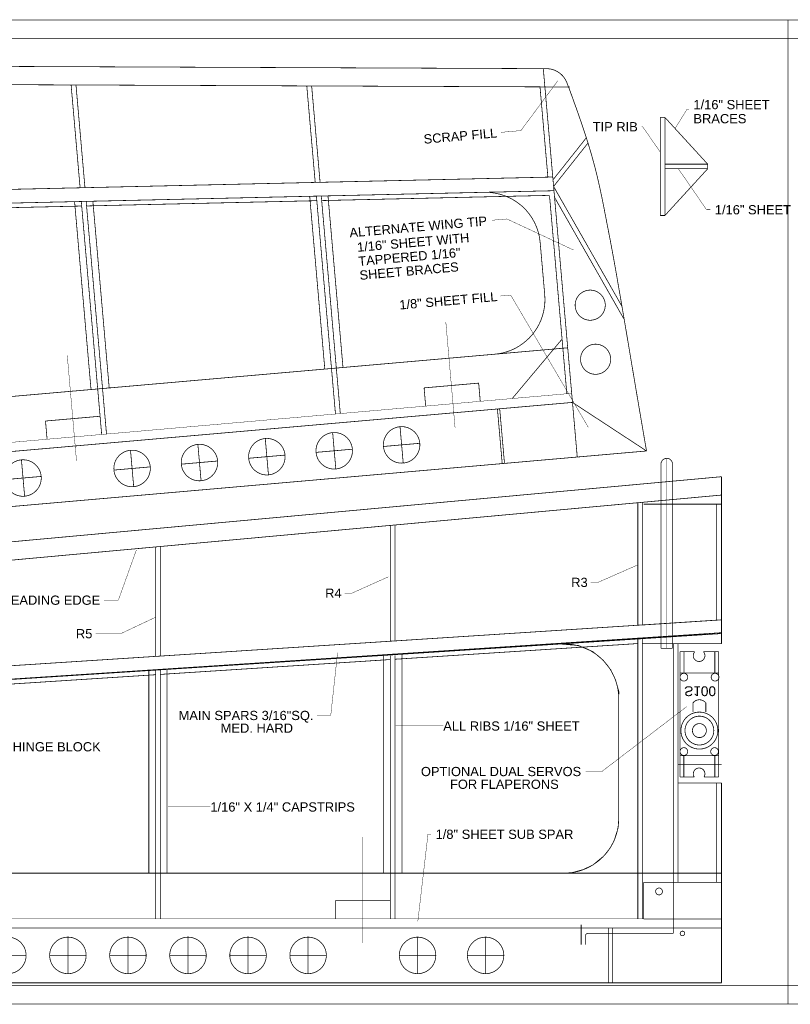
# Model space of a CAD drawing. Extents: x -1080 to 1070, y -166 to 202.
# Tile 2 of 24: x -806 to -542, y -166 to 171. Entities that reach past the tile are written whole.
import ezdxf

# ---------------------------------------------------------------- set-up
doc = ezdxf.new("R2010")
doc.units = 0
doc.header["$MEASUREMENT"] = 0
doc.linetypes.add('DASHED', pattern=[0.75, 0.5, -0.25])
doc.linetypes.add('DOT', pattern=[0.25, 0, -0.25])
doc.layers.add('DEFAULT', color=7, linetype='CONTINUOUS')
doc.layers.add('LINE', color=7, linetype='CONTINUOUS')
doc.styles.add('ARIAL', font='ARIAL.TTF')

# ---------------------------------------------------------------- blocks, each defined once
blk = doc.blocks.new('GROUP24')
at = {"layer": 'DEFAULT', "color": 3, "const_width": 0.01}
for points in [[(-37.625, 6.7375), (48.375, 6.7375)], [(-16.125, -6.7375), (-16.125, 6.7375)], [(-37.625, -6.7375), (48.375, -6.7375)]]:
    blk.add_lwpolyline(points, dxfattribs=at)
at = {"layer": 'DEFAULT', "color": 3, "linetype": 'DASHED', "const_width": 0.01}
for points in [[(-37.375, 6.4875), (48.125, 6.4875)], [(-37.375, -6.4875), (48.125, -6.4875)]]:
    blk.add_lwpolyline(points, dxfattribs=at)
blk = doc.blocks.new('GROUP23')
at = {"layer": 'DEFAULT', "color": 5, "const_width": 0.01}
for points in [[(-0.2509, 0.8086), (-0.0672, 0.8086)], [(-0.2509, -0.8085), (-0.2509, 0.8085)], [(-0.2009, 0.5336), (-0.2009, 0.8086)], [(0.0581, 0.8086), (0.2491, 0.8086)], [(0.1991, 0.5336), (0.1991, 0.8086)], [(0.2491, -0.8084), (0.2491, 0.8086)], [(-0.2508, 0.5336), (0.2492, 0.5336)], [(-0.0847, -0.1497), (-0.0847, -0.0298)], [(0.0829, -0.1514), (0.0829, -0.0298)], [(-0.2509, -0.5334), (0.2491, -0.5334)], [(-0.2009, -0.8084), (-0.2009, -0.5334)], [(0.1991, -0.8084), (0.1991, -0.5334)], [(-0.2509, -0.8084), (-0.0608, -0.8083)], [(0.0517, -0.8083), (0.2491, -0.8084)]]:
    blk.add_lwpolyline(points, dxfattribs=at)
for points in [[(-0.0672, 0.8086, 0.0955), (-0.0781, 0.7822, 0.0957), (-0.0785, 0.7537, 0.0957), (-0.0683, 0.7271, 0.0958), (-0.0488, 0.7062, 0.0958), (-0.023, 0.6941, 0.0958), (0.0054, 0.6925, 1.2264)], [(0.0054, 0.6924, 0.0846), (0.0295, 0.6999, 0.0846), (0.0498, 0.7149, 0.0846), (0.0639, 0.7359, 0.0846), (0.0703, 0.7603, 0.0846), (0.0683, 0.7855, 0.0846), (0.0581, 0.8086, 1.2198)], [(-0.0825, -0.1497, 0.0687), (-0.0619, -0.1694, 0.0687), (-0.0368, -0.1828, 2.3575)], [(-0.0369, -0.1828, 0.0772), (-0.0055, -0.1891, 0.0773), (0.0261, -0.1856, 0.0773), (0.0553, -0.1726, 0.0774), (0.0792, -0.1514, 1.3844)], [(-0.0003, -0.6832, 0.0985), (-0.0293, -0.6872, 0.0985), (-0.0546, -0.7021, 0.0984), (-0.0723, -0.7255, 0.0983), (-0.0796, -0.7539, 0.0984), (-0.0756, -0.783, 0.0983), (-0.0608, -0.8083, 1.229)], [(0.0517, -0.8083, 0.0937), (0.066, -0.7843, 0.0937), (0.0706, -0.7567, 0.0937), (0.0649, -0.7294, 0.0938), (0.0496, -0.706, 0.0937), (0.0268, -0.6898, 0.0937), (-0.0002, -0.6831, 1.2236)]]:
    blk.add_lwpolyline(points, format="xyb", dxfattribs=at)
for points in [[(-0.1512, 0.4793, 0.0987), (-0.155, 0.4984, 0.0986), (-0.1658, 0.5146, 0.0984), (-0.182, 0.5254, 0.0984), (-0.2012, 0.5293, 0.0982), (-0.2203, 0.5254, 0.0983), (-0.2365, 0.5146, 0.0983), (-0.2473, 0.4984, 0.0983), (-0.2512, 0.4792, 0.0982), (-0.2473, 0.4601, 0.0985), (-0.2365, 0.4439, 0.0985), (-0.2203, 0.4331, 0.0986), (-0.2011, 0.4293, 0.0987), (-0.182, 0.4331, 0.0989), (-0.1658, 0.4439, 0.0986), (-0.155, 0.4601, 0.0986)], [(0.2454, 0.4793, 0.0982), (0.2415, 0.4984, 0.0983), (0.2307, 0.5146, 0.0983), (0.2145, 0.5254, 0.0983), (0.1953, 0.5293, 0.0982), (0.1762, 0.5254, 0.0985), (0.16, 0.5146, 0.0985), (0.1492, 0.4984, 0.0986), (0.1454, 0.4792, 0.0987), (0.1492, 0.4601, 0.0989), (0.16, 0.4439, 0.0986), (0.1762, 0.4331, 0.0986), (0.1954, 0.4293, 0.0987), (0.2145, 0.4331, 0.0986), (0.2307, 0.4439, 0.0984), (0.2415, 0.4601, 0.0984)], [(0.2377, 0.2086, 0.0985), (0.2195, 0.2998, 0.0985), (0.1678, 0.3772, 0.0985), (0.0904, 0.4289, 0.0985), (-0.0008, 0.4471, 0.0985), (-0.092, 0.4289, 0.0984), (-0.1694, 0.3772, 0.0984), (-0.2211, 0.2998, 0.0985), (-0.2392, 0.2085, 0.0985), (-0.2211, 0.1173, 0.0985), (-0.1694, 0.0399, 0.0985), (-0.092, -0.0117, 0.0985), (-0.0007, -0.0298, 0.0985), (0.0904, -0.0117, 0.0985), (0.1678, 0.0399, 0.0985), (0.2195, 0.1173, 0.0985)], [(0.1852, 0.2086, 0.0985), (0.171, 0.2797, 0.0985), (0.1307, 0.3401, 0.0985), (0.0703, 0.3804, 0.0984), (-0.0008, 0.3945, 0.0984), (-0.0719, 0.3804, 0.0984), (-0.1323, 0.3401, 0.0985), (-0.1726, 0.2797, 0.0985), (-0.1867, 0.2085, 0.0984), (-0.1726, 0.1374, 0.0985), (-0.1323, 0.077, 0.0985), (-0.0719, 0.0367, 0.0985), (-0.0007, 0.0226, 0.0986), (0.0703, 0.0367, 0.0986), (0.1307, 0.077, 0.0986), (0.171, 0.1374, 0.0986)], [(0.0892, 0.2086, 0.0985), (0.0823, 0.243, 0.0985), (0.0628, 0.2722, 0.0985), (0.0336, 0.2917, 0.0984), (-0.0008, 0.2986, 0.0984), (-0.0352, 0.2917, 0.0984), (-0.0644, 0.2722, 0.0984), (-0.0839, 0.243, 0.0984), (-0.0907, 0.2085, 0.0984), (-0.0839, 0.1741, 0.0985), (-0.0644, 0.1449, 0.0985), (-0.0352, 0.1254, 0.0986), (-0.0007, 0.1186, 0.0986), (0.0336, 0.1254, 0.0985), (0.0628, 0.1449, 0.0986), (0.0823, 0.1741, 0.0985)], [(-0.1512, -0.4804, 0.0986), (-0.155, -0.4612, 0.0989), (-0.1658, -0.445, 0.0986), (-0.182, -0.4342, 0.0986), (-0.2012, -0.4304, 0.0987), (-0.2203, -0.4342, 0.0986), (-0.2365, -0.445, 0.0984), (-0.2473, -0.4612, 0.0984), (-0.2512, -0.4804, 0.0982), (-0.2473, -0.4995, 0.0983), (-0.2365, -0.5157, 0.0983), (-0.2203, -0.5265, 0.0983), (-0.2011, -0.5304, 0.0982), (-0.182, -0.5265, 0.0985), (-0.1658, -0.5157, 0.0985), (-0.155, -0.4995, 0.0986)], [(0.2513, -0.4804, 0.0984), (0.2474, -0.4612, 0.0985), (0.2366, -0.445, 0.0985), (0.2204, -0.4342, 0.0986), (0.2012, -0.4304, 0.0987), (0.1821, -0.4342, 0.0989), (0.1659, -0.445, 0.0986), (0.1551, -0.4612, 0.0986), (0.1513, -0.4804, 0.0987), (0.1551, -0.4995, 0.0986), (0.1659, -0.5157, 0.0984), (0.1821, -0.5265, 0.0984), (0.2013, -0.5304, 0.0982), (0.2204, -0.5265, 0.0983), (0.2366, -0.5157, 0.0983), (0.2474, -0.4995, 0.0983)]]:
    blk.add_lwpolyline(points, format="xyb", close=True, dxfattribs=at)
at = {"layer": 'DEFAULT', "color": 5, "style": 'ARIAL'}
blk.add_text('S100', height=0.1263, dxfattribs=at).set_placement((-0.198, -0.3627))
blk = doc.blocks.new('GROUP36')
at = {"layer": 'DEFAULT', "const_width": 0.01}
for points in [[(8.374, 3.591, 0.0983), (8.3453, 3.5852, 0.0984), (8.321, 3.5689, 0.0984), (8.3047, 3.5446, 0.0985), (8.299, 3.516, 1.3355)], [(8.4554, 3.516, 0.0983), (8.4496, 3.5447, 0.0983), (8.4334, 3.569, 0.0982), (8.4091, 3.5853, 0.0983), (8.3804, 3.591, 1.3389)], [(7.7198, 0.3006, 0.0819), (7.68, 0.5417, 0.0819), (7.5648, 0.7573, 0.0819), (7.3865, 0.9245, 0.0819), (7.164, 1.0255, 0.0819), (6.9208, 1.0497, 1.2709)]]:
    blk.add_lwpolyline(points, format="xyb", dxfattribs=at)
at = {"layer": 'DEFAULT'}
for points, const_width in [([(8.299, 3.2648), (8.299, 3.516)], 0.01), ([(8.374, 3.591), (8.3804, 3.591)], 0.01), ([(8.3909, 3.591), (8.3973, 3.591)], 0.01), ([(8.4554, 3.2791), (8.4554, 3.516)], 0.01), ([(-8.2414, 1.4979), (9.1279, 3.0894)], 0.01), ([(9.1279, 3.0894), (9.1279, 1.2041)], 0.01), ([(0.8635, 1.651), (1.1097, 2.3359)], 0.005), ([(7.4388, 1.8948), (7.9755, 2.1309)], 0.005), ([(4.0663, 1.747), (4.5618, 1.9692)], 0.005), ([(7.3361, 1.8948), (7.4388, 1.8948)], 0.005), ([(0.6658, 1.651), (0.8635, 1.651)], 0.005), ([(3.9636, 1.747), (4.0663, 1.747)], 0.005), ([(0.8965, 1.1915), (1.3684, 1.4137)], 0.005), ([(9.1279, 1.2041), (-8.2414, 0.0703)], 0.01), ([(0.55, 1.1915), (0.8965, 1.1915)], 0.005), ([(6.9208, 1.0498), (9.1279, 1.2041)], 0.01), ([(9.1279, 1.2041), (9.1279, 1.054)], 0.01), ([(4.6551, 0.8407), (7.9811, 1.0556)], 0.01), ([(7.0487, 1.0389), (6.9208, 1.0498)], 0.01), ([(7.1663, 1.0298), (7.0487, 1.0389)], 0.01), ([(7.3653, 0.9446), (7.1663, 1.0298)], 0.01), ([(7.5055, 0.8283), (7.3653, 0.9446)], 0.01), ([(8.0438, 1.054), (9.1279, 1.054)], 0.01), ([(8.5302, 1.054), (8.5302, -0.8527)], 0.01), ([(9.1279, 1.054), (8.5302, 1.054)], 0.01), ([(1.4393, 0.633), (4.5886, 0.8364)], 0.01), ([(3.7735, 0.072), (3.8674, 0.9325)], 0.005), ([(4.4947, 0.8931), (4.749, 0.9095)], 0.01), ([(4.4947, -2.0894), (4.4947, 0.8931)], 0.01), ([(4.4947, -2.0894), (4.4947, 0.8931)], 0.01), ([(4.749, -2.0894), (4.749, 0.9095)], 0.01), ([(4.749, 0.9095), (4.749, -2.0894)], 0.01), ([(7.611, 0.6944), (7.5055, 0.8283)], 0.01), ([(1.281, 0.6855), (1.5313, 0.7082)], 0.01), ([(1.281, -2.0894), (1.281, 0.6855)], 0.01), ([(1.281, -2.0894), (1.281, 0.6855)], 0.01), ([(1.5313, -2.0894), (1.5313, 0.7082)], 0.01), ([(1.5313, 0.7082), (1.5313, -2.0894)], 0.01), ([(7.6743, 0.5621), (7.611, 0.6944)], 0.01), ([(-1.7764, 0.4253), (1.3729, 0.6287)], 0.01), ([(7.721, 0.3996), (7.6743, 0.5621)], 0.01), ([(7.7198, 0.3006), (7.721, 0.3996)], 0.01), ([(7.7198, -1.3387), (7.7198, 0.3006)], 0.01), ([(7.4898, -0.6958), (8.648, 0.1899)], 0.005), ([(3.5838, 0.072), (3.7735, 0.072)], 0.005), ([(4.6612, -0.0726), (5.3155, -0.0726)], 0.005), ([(7.2646, -0.6958), (7.4898, -0.6958)], 0.005), ([(8.5302, -0.8527), (9.1279, -0.8527)], 0.01), ([(8.5302, -0.8527), (9.1279, -0.8527)], 0.01), ([(9.1279, -3.5909), (9.1279, -0.8527)], 0.01), ([(9.1279, -0.8527), (9.1279, -2.0894)], 0.01), ([(9.1279, -3.5909), (9.1279, -0.8527)], 0.01), ([(1.5447, -1.1809), (2.1241, -1.1809)], 0.005), ([(7.7105, -1.4715), (7.7198, -1.3387)], 0.01), ([(7.6578, -1.6418), (7.7105, -1.4715)], 0.01), ([(4.9667, -2.7494), (5.1059, -1.555)], 0.005), ([(5.1059, -1.555), (5.1478, -1.555)], 0.005), ([(7.516, -1.853), (7.6004, -1.7466)], 0.01), ([(7.6004, -1.7466), (7.6578, -1.6418)], 0.01), ([(7.3683, -1.9747), (7.516, -1.853)], 0.01), ([(7.2387, -2.0386), (7.3683, -1.9747)], 0.01), ([(-8.2414, -2.0894), (9.1279, -2.0894)], 0.01), ([(-8.2414, -2.0894), (9.1279, -2.0894)], 0.01), ([(1.5313, -2.0894), (1.281, -2.0894)], 0.01), ([(4.749, -2.0894), (4.4947, -2.0894)], 0.01), ([(6.9692, -2.0894), (7.0849, -2.0812)], 0.01), ([(9.1279, -2.0894), (6.9692, -2.0894)], 0.01), ([(7.0849, -2.0812), (7.2387, -2.0386)], 0.01), ([(9.1279, -2.0894), (9.1279, -2.8401)], 0.01), ([(8.0594, -2.2145), (8.0594, -2.715)], 0.01), ([(8.0594, -2.2145), (9.1279, -2.2145)], 0.01), ([(8.0594, -2.2145), (9.1279, -2.2145)], 0.01), ([(9.1279, -2.2145), (9.1279, -2.715)], 0.01), ([(3.8379, -2.4647), (4.5886, -2.4647)], 0.01), ([(3.8379, -2.715), (3.8379, -2.4647)], 0.01), ([(3.8379, -2.4647), (4.5886, -2.4647)], 0.01), ([(4.5886, -2.715), (4.5886, -2.4647)], 0.01), ([(8.0594, -2.715), (9.1279, -2.715)], 0.01), ([(-8.2414, -2.8401), (9.1279, -2.8401)], 0.01), ([(-8.2414, -2.8401), (7.577, -2.8401)], 0.01), ([(0.1717, -3.4655), (0.1717, -2.9655)], 0.01), ([(0.9945, -3.4655), (0.9945, -2.9655)], 0.01), ([(1.8173, -3.4655), (1.8173, -2.9655)], 0.01), ([(2.6401, -3.4655), (2.6401, -2.9655)], 0.01), ([(3.4632, -3.4655), (3.4632, -2.9655)], 0.01), ([(4.9632, -3.4655), (4.9632, -2.9655)], 0.01), ([(5.8952, -3.4655), (5.8952, -2.9655)], 0.01), ([(7.6329, -2.8401), (9.1279, -2.8401)], 0.01), ([(-0.9011, -3.2155), (-0.4011, -3.2155)], 0.01), ([(-0.0783, -3.2155), (0.4217, -3.2155)], 0.01), ([(0.7445, -3.2155), (1.2445, -3.2155)], 0.01), ([(1.5673, -3.2155), (2.0673, -3.2155)], 0.01), ([(2.3901, -3.2155), (2.8901, -3.2155)], 0.01), ([(3.2132, -3.2155), (3.7132, -3.2155)], 0.01), ([(4.7132, -3.2155), (5.2132, -3.2155)], 0.01), ([(5.6452, -3.2155), (6.1452, -3.2155)], 0.01), ([(7.577, -3.5909), (9.1279, -3.5909)], 0.01)]:
    blk.add_lwpolyline(points, dxfattribs=dict(at, const_width=const_width))
at = {"layer": 'DEFAULT', "linetype": 'DOT'}
for points, const_width in [([(8.3772, 0.9888), (8.3772, 3.591)], 0.005), ([(8.299, 0.9887), (8.299, 3.2648)], 0.01), ([(8.4554, 0.9888), (8.4554, 3.2791)], 0.01), ([(-8.2414, 1.4979), (9.1279, 3.0894)], 0.01), ([(7.9811, 1.3047), (7.9811, 2.9827)], 0.01), ([(8.0438, 1.3109), (8.0438, 2.9914)], 0.01), ([(8.0594, 2.9643), (9.1279, 2.9643)], 0.01), ([(9.0617, 1.3758), (9.0617, 2.9576)], 0.01), ([(4.5886, 1.0874), (4.5886, 2.6735)], 0.01), ([(4.6551, 1.0917), (4.6551, 2.6795)], 0.01), ([(1.3729, 0.8796), (1.3729, 2.3788)], 0.01), ([(1.4393, 0.8839), (1.4393, 2.3849)], 0.01), ([(-8.2414, 0.2586), (9.1219, 1.3803)], 0.01), ([(8.0595, 1.3107), (9.1279, 1.3801)], 0.01), ([(-8.2414, 0.0703), (9.1286, 1.1924)], 0.01), ([(7.9811, -2.715), (7.9811, 1.1182)], 0.01), ([(8.0438, -2.715), (8.0438, 1.1223)], 0.01), ([(8.299, 0.9888), (8.4554, 0.9888)], 0.01), ([(8.4676, -2.2145), (8.4676, 1.054)], 0.01), ([(8.5302, -2.2145), (8.5302, 1.054)], 0.01), ([(4.5886, -2.715), (4.5886, 0.8906)], 0.01), ([(4.6551, -2.715), (4.6551, 0.8952)], 0.01), ([(1.3729, -2.715), (1.3729, 0.6914)], 0.01), ([(1.4393, -2.715), (1.4393, 0.6957)], 0.01), ([(8.5302, -0.6025), (9.1279, -0.6025)], 0.01), ([(9.0617, -2.2145), (9.0617, -0.8527)], 0.01), ([(4.2132, -3.0459), (4.2132, -1.5925)], 0.005), ([(8.4676, -2.9144), (8.4676, -2.2145)], 0.005), ([(-8.2414, -2.715), (9.1279, -2.715)], 0.005)]:
    blk.add_lwpolyline(points, dxfattribs=dict(at, const_width=const_width))
at = {"layer": 'DEFAULT', "const_width": 0.01}
for points in [[(8.319, -2.3396, 0.0984), (8.3154, -2.3216, 0.0984), (8.3052, -2.3064, 0.0984), (8.29, -2.2962, 0.0986), (8.272, -2.2927, 0.0987), (8.254, -2.2962, 0.0986), (8.2388, -2.3064, 0.0986), (8.2286, -2.3216, 0.0987), (8.2251, -2.3396, 0.0986), (8.2286, -2.3576, 0.0984), (8.2388, -2.3728, 0.0984), (8.254, -2.383, 0.0984), (8.272, -2.3866, 0.0984), (8.29, -2.383, 0.0983), (8.3052, -2.3728, 0.0983), (8.3154, -2.3576, 0.0984)], [(-0.4011, -3.2155, 0.0985), (-0.4201, -3.1198, 0.0985), (-0.4743, -3.0387, 0.0985), (-0.5554, -2.9845, 0.0985), (-0.6511, -2.9655, 0.0985), (-0.7467, -2.9845, 0.0985), (-0.8278, -3.0387, 0.0985), (-0.882, -3.1198, 0.0985), (-0.9011, -3.2155, 0.0985), (-0.882, -3.3111, 0.0985), (-0.8278, -3.3922, 0.0985), (-0.7467, -3.4464, 0.0984), (-0.651, -3.4655, 0.0985), (-0.5554, -3.4464, 0.0985), (-0.4743, -3.3922, 0.0985), (-0.4201, -3.3111, 0.0985)], [(0.4217, -3.2155, 0.0985), (0.4026, -3.1198, 0.0985), (0.3484, -3.0387, 0.0985), (0.2673, -2.9845, 0.0985), (0.1716, -2.9655, 0.0985), (0.076, -2.9845, 0.0985), (-0.005, -3.0387, 0.0985), (-0.0592, -3.1198, 0.0985), (-0.0782, -3.2155, 0.0985), (-0.0592, -3.3111, 0.0985), (-0.005, -3.3922, 0.0985), (0.076, -3.4464, 0.0985), (0.1717, -3.4655, 0.0985), (0.2673, -3.4464, 0.0985), (0.3484, -3.3922, 0.0985), (0.4026, -3.3111, 0.0985)], [(1.2445, -3.2155, 0.0985), (1.2254, -3.1198, 0.0985), (1.1712, -3.0387, 0.0985), (1.0901, -2.9845, 0.0985), (0.9944, -2.9655, 0.0985), (0.8988, -2.9845, 0.0985), (0.8177, -3.0387, 0.0985), (0.7635, -3.1198, 0.0985), (0.7445, -3.2155, 0.0985), (0.7635, -3.3111, 0.0985), (0.8177, -3.3922, 0.0985), (0.8988, -3.4464, 0.0985), (0.9945, -3.4655, 0.0985), (1.0901, -3.4464, 0.0985), (1.1712, -3.3922, 0.0985), (1.2254, -3.3111, 0.0985)], [(2.0673, -3.2155, 0.0985), (2.0482, -3.1198, 0.0985), (1.994, -3.0387, 0.0985), (1.9129, -2.9845, 0.0985), (1.8172, -2.9655, 0.0985), (1.7216, -2.9845, 0.0985), (1.6405, -3.0387, 0.0985), (1.5863, -3.1198, 0.0985), (1.5673, -3.2155, 0.0985), (1.5863, -3.3111, 0.0985), (1.6405, -3.3922, 0.0985), (1.7216, -3.4464, 0.0985), (1.8173, -3.4655, 0.0985), (1.9129, -3.4464, 0.0985), (1.994, -3.3922, 0.0985), (2.0482, -3.3111, 0.0984)], [(2.8901, -3.2155, 0.0985), (2.871, -3.1198, 0.0985), (2.8168, -3.0387, 0.0985), (2.7357, -2.9845, 0.0985), (2.64, -2.9655, 0.0985), (2.5444, -2.9845, 0.0985), (2.4633, -3.0387, 0.0985), (2.4091, -3.1198, 0.0985), (2.3901, -3.2155, 0.0985), (2.4091, -3.3111, 0.0985), (2.4633, -3.3922, 0.0985), (2.5444, -3.4464, 0.0985), (2.6401, -3.4655, 0.0985), (2.7357, -3.4464, 0.0985), (2.8168, -3.3922, 0.0985), (2.871, -3.3111, 0.0984)], [(3.7132, -3.2155, 0.0985), (3.6941, -3.1198, 0.0985), (3.6399, -3.0387, 0.0985), (3.5588, -2.9845, 0.0985), (3.4631, -2.9655, 0.0985), (3.3675, -2.9845, 0.0985), (3.2864, -3.0387, 0.0985), (3.2322, -3.1198, 0.0985), (3.2132, -3.2155, 0.0985), (3.2322, -3.3111, 0.0985), (3.2864, -3.3922, 0.0985), (3.3675, -3.4464, 0.0985), (3.4632, -3.4655, 0.0985), (3.5588, -3.4464, 0.0985), (3.6399, -3.3922, 0.0985), (3.6941, -3.3111, 0.0984)], [(5.2132, -3.2155, 0.0985), (5.1941, -3.1198, 0.0985), (5.1399, -3.0387, 0.0985), (5.0588, -2.9845, 0.0985), (4.9631, -2.9655, 0.0985), (4.8675, -2.9845, 0.0985), (4.7864, -3.0387, 0.0985), (4.7322, -3.1198, 0.0985), (4.7132, -3.2155, 0.0985), (4.7322, -3.3111, 0.0985), (4.7864, -3.3922, 0.0985), (4.8675, -3.4464, 0.0985), (4.9632, -3.4655, 0.0985), (5.0588, -3.4464, 0.0985), (5.1399, -3.3922, 0.0985), (5.1941, -3.3111, 0.0984)], [(6.1452, -3.2155, 0.0985), (6.1261, -3.1198, 0.0985), (6.0719, -3.0387, 0.0985), (5.9908, -2.9845, 0.0985), (5.8951, -2.9655, 0.0985), (5.7995, -2.9845, 0.0985), (5.7184, -3.0387, 0.0985), (5.6642, -3.1198, 0.0985), (5.6452, -3.2155, 0.0985), (5.6642, -3.3111, 0.0985), (5.7184, -3.3922, 0.0985), (5.7995, -3.4464, 0.0985), (5.8952, -3.4655, 0.0985), (5.9908, -3.4464, 0.0985), (6.0719, -3.3922, 0.0985), (6.1261, -3.3111, 0.0984)], [(8.624, -2.9144, 0.0984), (8.6216, -2.9024, 0.0985), (8.6148, -2.8922, 0.0984), (8.6046, -2.8854, 0.0985), (8.5926, -2.8831, 0.0988), (8.5807, -2.8854, 0.099), (8.5705, -2.8922, 0.0988), (8.5637, -2.9024, 0.0986), (8.5614, -2.9144, 0.0986), (8.5637, -2.9263, 0.0988), (8.5705, -2.9365, 0.0985), (8.5807, -2.9433, 0.0984), (8.5927, -2.9457, 0.0981), (8.6046, -2.9433, 0.0983), (8.6148, -2.9365, 0.0981), (8.6216, -2.9263, 0.0983)]]:
    blk.add_lwpolyline(points, format="xyb", close=True, dxfattribs=at)
at = {"layer": 'LINE', "const_width": 0.01}
for points in [[(-8.2856, 1.7446), (9.1279, 3.3408)], [(9.1279, 1.2041), (9.1279, 3.3408)], [(9.1279, 1.2041), (9.1279, 3.3408)], [(7.7198, -1.3387), (7.7198, 0.3006)], [(7.2046, -3.0695), (7.2046, -2.7948)], [(7.2666, -3.0695), (7.2666, -2.9408)], [(7.577, -3.5909), (7.577, -2.8401)], [(7.6329, -3.5847), (7.6329, -2.8401)], [(-9.194, -3.5909), (7.577, -3.5909)]]:
    blk.add_lwpolyline(points, dxfattribs=at)
for points in [[(6.9692, -2.0894, 0.0985), (7.2564, -2.0322, 0.0985), (7.5, -1.8695, 0.0985), (7.6628, -1.6259, 0.0985), (7.7199, -1.3387, 1.3353)], [(7.293, -2.9144, 0.0985), (7.2829, -2.9164, 0.0988), (7.2743, -2.9221, 0.0982), (7.2687, -2.9307, 0.0981), (7.2666, -2.9407, 1.3268)]]:
    blk.add_lwpolyline(points, format="xyb", dxfattribs=at)
at = {"layer": 'LINE', "linetype": 'DOT', "const_width": 0.01}
blk.add_lwpolyline([(7.293, -2.9144), (8.4676, -2.9144)], dxfattribs=at)
at = {"layer": 'DEFAULT', "xscale": -1.0615, "yscale": 1.0615, "zscale": 1.0615, "rotation": 179.9998}
blk.add_blockref('GROUP23', (8.8256, 0.0852), dxfattribs=at)
at = {"layer": 'DEFAULT', "style": 'ARIAL'}
for s, height, p in [('R3', 0.1264, (7.0684, 1.8303)), ('R4', 0.1264, (3.6965, 1.6825)), ('1/4" SHEET LEADING EDGE', 0.1264, (-1.7036, 1.5865)), ('R5', 0.1264, (0.2813, 1.127)), ('MAIN SPARS 3/16"SQ.', 0.1264, (1.6886, 0.0075)), ('MED. HARD', 0.1264, (2.2655, -0.1658)), ('ALL RIBS 1/16" SHEET', 0.1264, (5.3155, -0.1371)), ('BALSA  HINGE BLOCK', 0.1264, (-1.2525, -0.4214)), ('OPTIONAL DUAL SERVOS', 0.1263, (5.0088, -0.7602)), ('FOR FLAPERONS', 0.1263, (5.4075, -0.9342)), ('1/16" X 1/4" CAPSTRIPS', 0.1264, (2.1241, -1.2454)), ('1/8" SHEET SUB SPAR', 0.1264, (5.2103, -1.6195))]:
    blk.add_text(s, height=height, dxfattribs=at).set_placement(p)
blk = doc.blocks.new('GROUP37')
at = {"layer": 'DEFAULT', "linetype": 'DOT'}
for points, const_width in [([(-9.1606, 3.0894), (8.5518, 1.4664)], 0.01), ([(1.7437, 0.6762), (1.7437, 2.0903)], 0.01), ([(1.8102, 0.6719), (1.8102, 2.0842)], 0.01), ([(4.9596, 0.4684), (4.9596, 1.7956)], 0.01), ([(5.026, 0.4642), (5.026, 1.7895)], 0.01), ([(8.1421, 0.2628), (8.1421, 1.504)], 0.01), ([(-9.1546, 1.3803), (8.2087, 0.2586)], 0.01), ([(-9.1613, 1.1924), (8.2087, 0.0703)], 0.01), ([(1.7437, -2.715), (1.7437, 0.488)], 0.01), ([(1.8102, -2.715), (1.8102, 0.4837)], 0.01), ([(4.9596, -2.715), (4.9596, 0.2802)], 0.01), ([(5.026, -2.715), (5.026, 0.2759)], 0.01), ([(8.1421, -2.715), (8.1421, 0.0094)], 0.01), ([(1.3684, -3.0459), (1.3684, -1.5925)], 0.005), ([(6.5758, -3.0459), (6.5758, -1.5925)], 0.005), ([(7.3914, -2.715), (8.1421, -1.9642)], 0.01), ([(-9.1606, -2.715), (8.2087, -2.715)], 0.005)]:
    blk.add_lwpolyline(points, dxfattribs=dict(at, const_width=const_width))
at = {"layer": 'DEFAULT', "const_width": 0.01}
for points in [[(8.5141, 1.5287, 0.075), (8.4766, 1.6101, 0.0751), (8.4168, 1.677, 0.0751), (8.34, 1.7231, 0.0751), (8.2529, 1.7445, 1.3896)], [(7.9585, -0.6172, 0.0944), (7.9058, -0.3411, 0.0944), (7.7554, -0.1037, 0.0944), (7.5282, 0.0617, 0.0944), (7.2561, 0.132, 1.3404)], [(7.2078, -2.0894, 0.0985), (7.495, -2.0322, 0.0985), (7.7385, -1.8694, 0.0985), (7.9012, -1.6259, 0.0985), (7.9584, -1.3387, 1.3352)]]:
    blk.add_lwpolyline(points, format="xyb", dxfattribs=at)
at = {"layer": 'DEFAULT'}
for points, const_width in [([(7.8291, 0.9301), (8.3943, 1.568)], 0.005), ([(8.514, 1.5287), (8.547, 1.414)], 0.01), ([(9.1613, -3.5909), (9.1559, -3.5256), (9.1506, -3.4615), (9.1453, -3.3983), (9.1402, -3.3359), (9.1351, -3.2738), (9.13, -3.2124), (9.1249, -3.1513), (9.12, -3.0904), (9.1149, -3.0292), (9.1098, -2.9681), (9.1047, -2.9065), (9.0999, -2.8447), (9.0948, -2.7821), (9.0897, -2.719), (9.0845, -2.6549), (9.0794, -2.5899), (9.074, -2.5246), (9.0689, -2.4605), (9.0638, -2.3973), (9.059, -2.3349), (9.054, -2.2728), (9.0492, -2.2114), (9.0444, -2.1502), (9.0396, -2.0893), (9.0345, -2.0281), (9.0297, -1.967), (9.0247, -1.9054), (9.0199, -1.8436), (9.0148, -1.7811), (9.0097, -1.718), (9.0043, -1.6539), (8.9991, -1.5889), (8.9936, -1.5236), (8.9882, -1.4595), (8.9828, -1.3962), (8.9777, -1.3337), (8.9723, -1.2716), (8.9672, -1.2102), (8.9619, -1.149), (8.9568, -1.088), (8.9513, -1.0268), (8.9458, -0.9657), (8.9401, -0.9042), (8.9344, -0.8424), (8.9282, -0.7799), (8.922, -0.7168), (8.9155, -0.6528), (8.9088, -0.5879), (8.9018, -0.5225), (8.8951, -0.4582), (8.8885, -0.3948), (8.8821, -0.3322), (8.8755, -0.27), (8.869, -0.2084), (8.8622, -0.1471), (8.8554, -0.0861), (8.848, -0.0249), (8.8405, 0.0362), (8.8324, 0.0975), (8.8239, 0.1593), (8.8146, 0.2215), (8.805, 0.2845), (8.7945, 0.3482), (8.7833, 0.413), (8.771, 0.4787), (8.7585, 0.5433), (8.7455, 0.6069), (8.7324, 0.6698), (8.7187, 0.7319), (8.7047, 0.7935), (8.6904, 0.8547), (8.6758, 0.9159), (8.6607, 0.9768), (8.6453, 1.0378), (8.6296, 1.0989), (8.6138, 1.1607), (8.5975, 1.2228), (8.5809, 1.2856), (8.564, 1.3492), (8.547, 1.414)], 0.01), ([(7.5563, 0.9301), (7.8291, 0.9301)], 0.005), ([(8.2086, 0.2202), (8.718, 0.7586)], 0.01), ([(8.2086, 0.1293), (8.7304, 0.6808)], 0.01), ([(-1.4056, 0.6287), (1.7437, 0.4253)], 0.01), ([(8.2086, 0.2994), (8.2086, 0.5354)], 0.01), ([(1.6519, -2.0894), (1.6519, 0.4939)], 0.01), ([(1.6519, -2.0894), (1.6519, 0.4939)], 0.01), ([(1.6519, 0.4939), (1.9021, 0.4777)], 0.01), ([(1.8102, 0.4209), (4.9596, 0.2176)], 0.01), ([(1.9021, -2.0894), (1.9021, 0.4777)], 0.01), ([(1.9021, 0.4777), (1.9021, -2.0894)], 0.01), ([(4.8677, -2.0894), (4.8677, 0.2862)], 0.01), ([(4.8677, 0.2862), (5.1179, 0.27)], 0.01), ([(4.8677, -2.0894), (4.8677, 0.2862)], 0.01), ([(5.1179, -2.0894), (5.1179, 0.27)], 0.01), ([(5.1179, 0.27), (5.1179, -2.0894)], 0.01), ([(5.026, 0.2133), (8.142, 0.0122)], 0.01), ([(8.2086, 0.1293), (8.9991, -1.5889)], 0.01), ([(8.2086, -0.0205), (9.0069, -1.7557)], 0.01), ([(7.3264, -0.2587), (7.5321, -0.2587)], 0.005), ([(7.5321, -0.2587), (8.4038, -0.7613)], 0.005), ([(7.9585, -1.3387), (7.9585, -0.6172)], 0.01), ([(7.3552, -1.3026), (7.4938, -1.3026)], 0.005), ([(7.4938, -1.3026), (8.3943, -3.197)], 0.005), ([(-9.1606, -2.0894), (8.2087, -2.0894)], 0.01), ([(1.9021, -2.0894), (1.6519, -2.0894)], 0.01), ([(5.1179, -2.0894), (4.8677, -2.0894)], 0.01), ([(9.0342, -2.0894), (9.0426, -2.0894)], 0.01), ([(0.993, -2.715), (0.993, -2.4647)], 0.01), ([(0.993, -2.4647), (1.7437, -2.4647)], 0.01), ([(1.7437, -2.715), (1.7437, -2.4647)], 0.01), ([(6.2004, -2.715), (6.2004, -2.4647)], 0.01), ([(6.2004, -2.4647), (6.9511, -2.4647)], 0.01), ([(6.9511, -2.715), (6.9511, -2.4647)], 0.01), ([(-7.6097, -2.8401), (8.2087, -2.8401)], 0.01), ([(0.6181, -3.4655), (0.6181, -2.9655)], 0.01), ([(2.1184, -3.4655), (2.1184, -2.9655)], 0.01), ([(3.0452, -3.4655), (3.0452, -2.9655)], 0.01), ([(3.972, -3.4655), (3.972, -2.9655)], 0.01), ([(4.8988, -3.4655), (4.8988, -2.9655)], 0.01), ([(5.8258, -3.4655), (5.8258, -2.9655)], 0.01), ([(7.1764, -3.5909), (7.1764, -2.8401)], 0.01), ([(7.2077, -3.5909), (7.2077, -2.8401)], 0.01), ([(8.2087, -2.8401), (9.1613, -3.5909)], 0.01), ([(0.3681, -3.2155), (0.8681, -3.2155)], 0.01), ([(1.8684, -3.2155), (2.3684, -3.2155)], 0.01), ([(2.7952, -3.2155), (3.2952, -3.2155)], 0.01), ([(3.722, -3.2155), (4.222, -3.2155)], 0.01), ([(4.6488, -3.2155), (5.1488, -3.2155)], 0.01), ([(5.5758, -3.2155), (6.0758, -3.2155)], 0.01)]:
    blk.add_lwpolyline(points, dxfattribs=dict(at, const_width=const_width))
at = {"layer": 'DEFAULT', "const_width": 0.01}
for points in [[(8.7731, -1.5346, 0.0985), (8.7573, -1.4556, 0.0985), (8.7126, -1.3886, 0.0985), (8.6456, -1.3439, 0.0985), (8.5666, -1.3282, 0.0985), (8.4877, -1.3439, 0.0985), (8.4207, -1.3886, 0.0985), (8.376, -1.4556, 0.0986), (8.3603, -1.5346, 0.0985), (8.376, -1.6135, 0.0985), (8.4207, -1.6805, 0.0985), (8.4877, -1.7252, 0.0985), (8.5667, -1.741, 0.0984), (8.6456, -1.7252, 0.0984), (8.7126, -1.6805, 0.0984), (8.7573, -1.6135, 0.0985)], [(8.7824, -2.2786, 0.0985), (8.7666, -2.1996, 0.0985), (8.7219, -2.1326, 0.0985), (8.6549, -2.0879, 0.0985), (8.5759, -2.0722, 0.0985), (8.497, -2.0879, 0.0985), (8.43, -2.1326, 0.0985), (8.3853, -2.1996, 0.0986), (8.3696, -2.2786, 0.0985), (8.3853, -2.3575, 0.0985), (8.43, -2.4245, 0.0985), (8.497, -2.4692, 0.0985), (8.576, -2.485, 0.0984), (8.6549, -2.4692, 0.0984), (8.7219, -2.4245, 0.0984), (8.7666, -2.3575, 0.0985)], [(0.8681, -3.2155, 0.0985), (0.849, -3.1198, 0.0985), (0.7948, -3.0387, 0.0985), (0.7137, -2.9845, 0.0985), (0.618, -2.9655, 0.0985), (0.5224, -2.9845, 0.0985), (0.4413, -3.0387, 0.0985), (0.3871, -3.1198, 0.0985), (0.3681, -3.2155, 0.0985), (0.3871, -3.3111, 0.0985), (0.4413, -3.3922, 0.0985), (0.5224, -3.4464, 0.0985), (0.6181, -3.4655, 0.0985), (0.7137, -3.4464, 0.0985), (0.7948, -3.3922, 0.0985), (0.849, -3.3111, 0.0985)], [(2.3684, -3.2155, 0.0985), (2.3493, -3.1198, 0.0985), (2.2951, -3.0387, 0.0985), (2.214, -2.9845, 0.0985), (2.1183, -2.9655, 0.0985), (2.0227, -2.9845, 0.0985), (1.9416, -3.0387, 0.0985), (1.8874, -3.1198, 0.0985), (1.8684, -3.2155, 0.0985), (1.8874, -3.3111, 0.0985), (1.9416, -3.3922, 0.0985), (2.0227, -3.4464, 0.0985), (2.1184, -3.4655, 0.0985), (2.214, -3.4464, 0.0985), (2.2951, -3.3922, 0.0985), (2.3493, -3.3111, 0.0984)], [(3.2952, -3.2155, 0.0985), (3.2761, -3.1198, 0.0985), (3.2219, -3.0387, 0.0985), (3.1408, -2.9845, 0.0985), (3.0451, -2.9655, 0.0985), (2.9495, -2.9845, 0.0985), (2.8684, -3.0387, 0.0985), (2.8142, -3.1198, 0.0985), (2.7952, -3.2155, 0.0985), (2.8142, -3.3111, 0.0985), (2.8684, -3.3922, 0.0985), (2.9495, -3.4464, 0.0985), (3.0452, -3.4655, 0.0985), (3.1408, -3.4464, 0.0985), (3.2219, -3.3922, 0.0985), (3.2761, -3.3111, 0.0984)], [(4.222, -3.2155, 0.0985), (4.2029, -3.1198, 0.0985), (4.1487, -3.0387, 0.0985), (4.0676, -2.9845, 0.0985), (3.9719, -2.9655, 0.0985), (3.8763, -2.9845, 0.0985), (3.7952, -3.0387, 0.0985), (3.741, -3.1198, 0.0985), (3.722, -3.2155, 0.0985), (3.741, -3.3111, 0.0985), (3.7952, -3.3922, 0.0985), (3.8763, -3.4464, 0.0985), (3.972, -3.4655, 0.0985), (4.0676, -3.4464, 0.0985), (4.1487, -3.3922, 0.0985), (4.2029, -3.3111, 0.0984)], [(5.1488, -3.2155, 0.0985), (5.1297, -3.1198, 0.0985), (5.0755, -3.0387, 0.0985), (4.9944, -2.9845, 0.0985), (4.8987, -2.9655, 0.0985), (4.8031, -2.9845, 0.0985), (4.722, -3.0387, 0.0985), (4.6678, -3.1198, 0.0985), (4.6488, -3.2155, 0.0985), (4.6678, -3.3111, 0.0985), (4.722, -3.3922, 0.0985), (4.8031, -3.4464, 0.0985), (4.8988, -3.4655, 0.0985), (4.9944, -3.4464, 0.0985), (5.0755, -3.3922, 0.0985), (5.1297, -3.3111, 0.0984)], [(6.0758, -3.2155, 0.0985), (6.0567, -3.1198, 0.0985), (6.0025, -3.0387, 0.0985), (5.9214, -2.9845, 0.0985), (5.8257, -2.9655, 0.0985), (5.7301, -2.9845, 0.0985), (5.649, -3.0387, 0.0985), (5.5948, -3.1198, 0.0985), (5.5758, -3.2155, 0.0985), (5.5948, -3.3111, 0.0985), (5.649, -3.3922, 0.0985), (5.7301, -3.4464, 0.0985), (5.8258, -3.4655, 0.0985), (5.9214, -3.4464, 0.0985), (6.0025, -3.3922, 0.0985), (6.0567, -3.3111, 0.0984)]]:
    blk.add_lwpolyline(points, format="xyb", close=True, dxfattribs=at)
at = {"layer": 'LINE', "const_width": 0.01}
for points in [[(-9.1606, 3.3408), (8.2529, 1.7446)], [(8.2087, -3.5909), (8.2087, 1.7493)], [(-7.6097, -3.5909), (9.1613, -3.5909)]]:
    blk.add_lwpolyline(points, dxfattribs=at)
at = {"layer": 'DEFAULT', "style": 'ARIAL'}
for s, p in [('SCRAP FILL', (6.4913, 0.8657)), ('ALTERNATE WING TIP', (5.3666, -0.3231)), ('1/16" SHEET WITH', (5.4537, -0.5294)), ('TAPPERED 1/16"', (5.4537, -0.7222)), ('SHEET BRACES', (5.4537, -0.915)), ('1/8" SHEET FILL', (5.9621, -1.367))]:
    blk.add_text(s, height=0.1263, dxfattribs=at).set_placement(p)

msp = doc.modelspace()

# ---------------------------------------------------------------- linework, layer by layer
at = {"layer": 'DEFAULT'}
for points, const_width in [([(-580.9, 133.99), (-576.89, 140.44)], 0.125), ([(-576.89, 140.44), (-576.28, 140.44)], 0.125), ([(-586.06, 104.04), (-586.06, 137.63)], 0.25), ([(-586.06, 137.63), (-584.49, 137.63)], 0.25), ([(-584.49, 104.04), (-584.49, 137.63)], 0.25), ([(-584.49, 137.63), (-569.82, 121.62)], 0.25), ([(-592.45, 134.47), (-592.11, 134.47)], 0.125), ([(-592.11, 134.47), (-586.13, 125.83)], 0.125), ([(-584.5, 121.62), (-569.82, 121.62)], 0.25), ([(-569.82, 120.05), (-569.82, 121.62)], 0.25), ([(-584.49, 120.05), (-569.82, 120.05)], 0.25), ([(-584.49, 104.04), (-569.82, 120.05)], 0.25), ([(-579.95, 120.16), (-570.23, 106.04)], 0.125), ([(-570.23, 106.04), (-568.94, 106.04)], 0.125), ([(-586.06, 104.04), (-584.49, 104.04)], 0.25)]:
    msp.add_lwpolyline(points, dxfattribs=dict(at, const_width=const_width))

# ---------------------------------------------------------------- block references
at = {"layer": 'DEFAULT', "xscale": 25, "yscale": 25, "zscale": 25, "rotation": 5}
msp.add_blockref('GROUP37', (-826.77, 92.89), dxfattribs=at)
at = {"layer": 'DEFAULT', "xscale": 25, "yscale": 25, "zscale": 25}
for name, p in [('GROUP24', (-139.15, 2.52)), ('GROUP36', (-793.29, -68.91))]:
    msp.add_blockref(name, p, dxfattribs=at)

# ---------------------------------------------------------------- texts
at = {"layer": 'DEFAULT', "style": 'ARIAL'}
for s, height, p in [('1/16" SHEET', 3.1575, (-574.71, 140.44)), ('BRACES', 3.158, (-574.71, 135.62)), ('TIP RIB', 3.158, (-609.21, 132.86)), ('1/16" SHEET', 3.1575, (-567.38, 104.43))]:
    msp.add_text(s, height=height, dxfattribs=at).set_placement(p)

doc.saveas('drawing.dxf')
